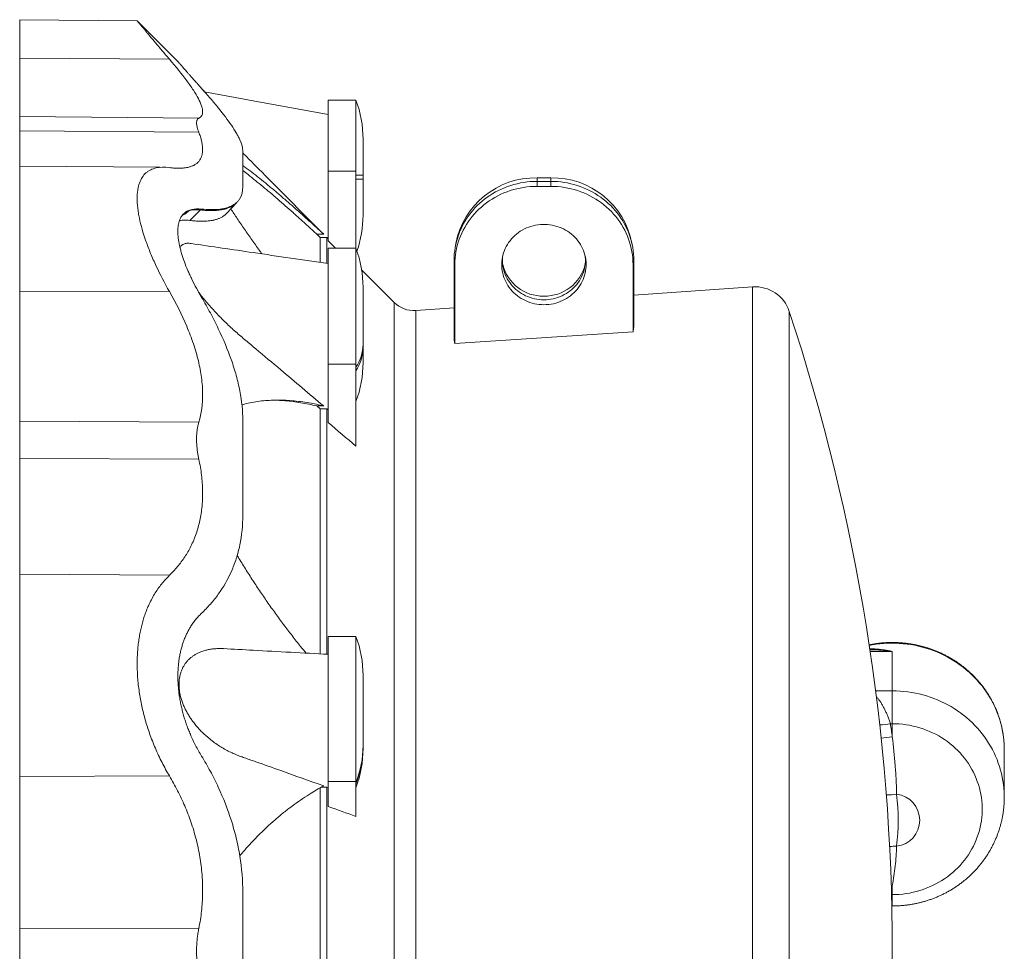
# Model space of a CAD drawing. Header units: millimetres. Extents: x 7 to 413, y 5 to 292.
# Tile 8 of 10: x 133 to 177, y 203 to 245. Entities that reach past the tile are written whole.
import ezdxf

# ---------------------------------------------------------------- set-up
doc = ezdxf.new("R2010")
doc.units = ezdxf.units.MM

msp = doc.modelspace()

# ---------------------------------------------------------------- linework, layer by layer
at = {"color": 7, "linetype": 'Continuous', "lineweight": 15}
for p, q in [((138.207, 244.73), (132.896, 244.777)), ((140.047, 242.889), (138.207, 244.729)), ((132.896, 243.035), (139.666, 242.99)), ((140.047, 242.889), (140.047, 242.889)), ((141.119, 241.67), (141.257, 241.514)), ((148.097, 241.145), (146.847, 241.145)), ((146.847, 241.145), (146.847, 237.933)), ((148.097, 241.145), (148.097, 237.933)), ((132.896, 240.396), (140.995, 240.325)), ((132.896, 239.748), (140.995, 239.687)), ((148.418, 239.38), (148.418, 237.755)), ((139.249, 238.104), (132.896, 238.159)), ((146.847, 237.933), (146.847, 234.781)), ((146.847, 237.933), (148.097, 237.933)), ((148.097, 237.933), (148.097, 234.442)), ((148.097, 237.755), (148.418, 237.755)), ((148.418, 237.568), (148.418, 237.755)), ((148.097, 237.568), (148.418, 237.568)), ((148.418, 235.943), (148.418, 237.568)), ((156.284, 237.629), (156.284, 237.467)), ((156.284, 237.629), (156.909, 237.629)), ((156.284, 237.242), (156.284, 237.467)), ((156.284, 237.467), (156.909, 237.467)), ((156.909, 237.629), (156.909, 237.467)), ((156.909, 237.242), (156.909, 237.467)), ((156.284, 237.242), (156.909, 237.242)), ((142.249, 236.02), (142.711, 236.517)), ((140.586, 235.702), (141.077, 236.176)), ((141.075, 236.175), (141.077, 236.176)), ((141.119, 236.217), (141.077, 236.176)), ((146.477, 234.926), (146.327, 235.077)), ((146.639, 235.075), (146.327, 235.077)), ((146.477, 234.926), (146.477, 233.806)), ((146.787, 234.926), (146.477, 234.926)), ((146.787, 234.926), (146.787, 233.762)), ((146.847, 234.866), (146.787, 234.926)), ((147.181, 234.442), (146.847, 234.781)), ((152.616, 234.664), (152.583, 234.475)), ((160.61, 234.475), (160.578, 234.664)), ((148.097, 234.442), (146.847, 234.442)), ((146.847, 234.442), (146.847, 229.207)), ((148.097, 234.442), (148.097, 229.207)), ((152.567, 233.707), (152.534, 233.9)), ((152.534, 230.329), (152.534, 233.9)), ((152.567, 230.132), (152.567, 233.707)), ((160.626, 233.707), (160.659, 233.9)), ((160.626, 233.707), (160.626, 230.668)), ((160.659, 233.9), (160.659, 230.869)), ((149.829, 231.995), (148.356, 233.468)), ((132.896, 232.499), (139.666, 232.485)), ((148.418, 232.678), (148.418, 230.098)), ((166.033, 232.697), (160.659, 232.321)), ((166.033, 199.258), (166.033, 232.697)), ((149.829, 231.995), (149.829, 173.329)), ((152.534, 231.753), (150.8, 231.632)), ((150.8, 231.632), (150.8, 173.692)), ((167.69, 231.586), (167.69, 199.384)), ((160.626, 230.668), (152.567, 230.132)), ((148.418, 229.946), (148.418, 230.098)), ((148.418, 229.276), (148.418, 229.946)), ((146.847, 229.207), (148.097, 229.207)), ((146.847, 229.207), (146.847, 226.56)), ((148.097, 229.207), (148.097, 225.497)), ((146.477, 227.191), (146.327, 227.317)), ((146.639, 227.317), (146.327, 227.317)), ((146.787, 227.192), (146.477, 227.191)), ((146.477, 227.191), (146.477, 216.108)), ((146.787, 227.192), (146.787, 216.092)), ((146.847, 227.141), (146.787, 227.192)), ((132.896, 226.63), (140.995, 226.577)), ((132.896, 224.934), (140.995, 224.906)), ((132.896, 219.709), (139.666, 219.659)), ((148.097, 216.896), (146.847, 216.896)), ((146.847, 216.896), (146.847, 210.342)), ((148.097, 216.896), (148.097, 210.342)), ((172.347, 216.218), (171.344, 216.218)), ((172.347, 216.218), (172.347, 214.438)), ((148.418, 215.131), (148.418, 211.961)), ((171.591, 214.438), (172.347, 214.438)), ((172.347, 214.438), (172.347, 212.951)), ((172.347, 212.951), (172.257, 212.951)), ((172.347, 212.951), (172.347, 212.361)), ((148.418, 211.903), (148.418, 211.961)), ((148.418, 211.823), (148.418, 211.903)), ((177.409, 209.623), (177.409, 211.777)), ((132.896, 210.566), (139.666, 210.588)), ((146.847, 210.342), (148.097, 210.342)), ((146.847, 210.342), (146.847, 209.211)), ((148.097, 210.342), (148.097, 208.757)), ((146.477, 210.049), (146.477, 195.274)), ((146.787, 210.088), (146.543, 210.087)), ((146.847, 210.067), (146.787, 210.088)), ((146.787, 210.088), (146.787, 195.235)), ((172.299, 205.632), (172.347, 205.628)), ((172.311, 205.224), (172.347, 205.224)), ((172.347, 205.628), (172.347, 205.224)), ((172.347, 204.71), (172.347, 205.224)), ((172.324, 204.71), (172.347, 204.71)), ((132.896, 203.71), (140.995, 203.694))]:
    msp.add_line(p, q, dxfattribs=at)
at = {"color": 7, "linetype": 'Continuous', "lineweight": 15, "flags": 128}
for points in [[(146.847, 240.497), (143.449, 241.115), (141.257, 241.514)], [(152.534, 233.9), (152.537, 234.044), (152.546, 234.187), (152.562, 234.33), (152.583, 234.472), (152.61, 234.614), (152.643, 234.754), (152.682, 234.892), (152.727, 235.03), (152.778, 235.165), (152.834, 235.298), (152.896, 235.429), (152.964, 235.558), (153.037, 235.683), (153.115, 235.806), (153.198, 235.926), (153.286, 236.043), (153.379, 236.156), (153.477, 236.265), (153.58, 236.371), (153.686, 236.472), (153.797, 236.57), (153.913, 236.663), (154.031, 236.751), (154.154, 236.835), (154.28, 236.915), (154.409, 236.989), (154.541, 237.058), (154.677, 237.122), (154.814, 237.181), (154.954, 237.235), (155.097, 237.283), (155.241, 237.326), (155.387, 237.363), (155.534, 237.395), (155.683, 237.421), (155.832, 237.441), (155.982, 237.455), (156.133, 237.464), (156.284, 237.467)], [(156.909, 237.467), (157.06, 237.464), (157.211, 237.455), (157.361, 237.441), (157.511, 237.421), (157.659, 237.395), (157.807, 237.363), (157.953, 237.326), (158.097, 237.283), (158.239, 237.235), (158.379, 237.181), (158.517, 237.122), (158.652, 237.058), (158.784, 236.989), (158.913, 236.915), (159.039, 236.835), (159.162, 236.751), (159.281, 236.663), (159.396, 236.57), (159.507, 236.472), (159.614, 236.371), (159.716, 236.265), (159.814, 236.156), (159.907, 236.043), (159.995, 235.926), (160.079, 235.806), (160.157, 235.683), (160.23, 235.558), (160.297, 235.429), (160.359, 235.298), (160.416, 235.165), (160.466, 235.03), (160.511, 234.892), (160.55, 234.754), (160.583, 234.614), (160.611, 234.472), (160.632, 234.33), (160.647, 234.187), (160.656, 234.044), (160.659, 233.9)], [(152.567, 233.707), (152.57, 233.853), (152.58, 233.999), (152.595, 234.144), (152.618, 234.289), (152.646, 234.433), (152.681, 234.575), (152.721, 234.716), (152.768, 234.855), (152.821, 234.992), (152.88, 235.127), (152.945, 235.26), (153.015, 235.39), (153.091, 235.517), (153.172, 235.641), (153.259, 235.761), (153.351, 235.879), (153.448, 235.992), (153.549, 236.102), (153.656, 236.207), (153.767, 236.308), (153.882, 236.405), (154.001, 236.497), (154.124, 236.584), (154.251, 236.667), (154.381, 236.744), (154.515, 236.816), (154.652, 236.883), (154.791, 236.945), (154.933, 237.001), (155.077, 237.051), (155.224, 237.095), (155.372, 237.134), (155.521, 237.167), (155.672, 237.194), (155.824, 237.215), (155.977, 237.23), (156.131, 237.239), (156.284, 237.242)], [(156.909, 237.242), (157.063, 237.239), (157.216, 237.23), (157.369, 237.215), (157.521, 237.194), (157.672, 237.167), (157.822, 237.134), (157.97, 237.095), (158.116, 237.051), (158.26, 237.001), (158.402, 236.945), (158.542, 236.883), (158.678, 236.816), (158.812, 236.744), (158.942, 236.667), (159.069, 236.584), (159.192, 236.497), (159.312, 236.405), (159.427, 236.308), (159.538, 236.207), (159.644, 236.102), (159.746, 235.992), (159.843, 235.879), (159.934, 235.761), (160.021, 235.641), (160.103, 235.517), (160.178, 235.39), (160.249, 235.26), (160.313, 235.127), (160.372, 234.992), (160.425, 234.855), (160.472, 234.716), (160.513, 234.575), (160.547, 234.433), (160.576, 234.289), (160.598, 234.144), (160.614, 233.999), (160.623, 233.853), (160.626, 233.707)], [(142.687, 236.496), (142.709, 236.517), (142.729, 236.537)], [(156.597, 231.893), (156.489, 231.896), (156.381, 231.904), (156.274, 231.919), (156.168, 231.939), (156.064, 231.965), (155.961, 231.996), (155.86, 232.033), (155.762, 232.076), (155.666, 232.123), (155.574, 232.176), (155.484, 232.233), (155.398, 232.295), (155.316, 232.362), (155.238, 232.433), (155.165, 232.508), (155.096, 232.587), (155.031, 232.67), (154.972, 232.756), (154.918, 232.845), (154.87, 232.936), (154.827, 233.031), (154.789, 233.127), (154.757, 233.225), (154.732, 233.325), (154.712, 233.426), (154.698, 233.528), (154.691, 233.63), (154.689, 233.733), (154.694, 233.835), (154.704, 233.938), (154.721, 234.039), (154.744, 234.139), (154.773, 234.238), (154.807, 234.336), (154.847, 234.431), (154.893, 234.524), (154.945, 234.614), (155.001, 234.702), (155.063, 234.786), (155.129, 234.867), (155.201, 234.944), (155.277, 235.017), (155.357, 235.086), (155.441, 235.15), (155.528, 235.21), (155.62, 235.265), (155.714, 235.315), (155.811, 235.36), (155.91, 235.4), (156.012, 235.434), (156.116, 235.463), (156.221, 235.486), (156.328, 235.503), (156.435, 235.515), (156.543, 235.521), (156.651, 235.521), (156.758, 235.515), (156.866, 235.503), (156.972, 235.486), (157.077, 235.463), (157.181, 235.434), (157.283, 235.4), (157.382, 235.36), (157.48, 235.315), (157.574, 235.265), (157.665, 235.21), (157.753, 235.15), (157.837, 235.086), (157.917, 235.017), (157.993, 234.944), (158.064, 234.867), (158.131, 234.786), (158.192, 234.702), (158.249, 234.614), (158.3, 234.524), (158.346, 234.431), (158.386, 234.336), (158.421, 234.238), (158.45, 234.139), (158.472, 234.039), (158.489, 233.938), (158.5, 233.835), (158.504, 233.733), (158.503, 233.63), (158.495, 233.528), (158.481, 233.426), (158.462, 233.325), (158.436, 233.225), (158.404, 233.127), (158.367, 233.031), (158.324, 232.936), (158.275, 232.845), (158.221, 232.756), (158.162, 232.67), (158.098, 232.587), (158.029, 232.508), (157.955, 232.433), (157.877, 232.362), (157.795, 232.295), (157.709, 232.233), (157.62, 232.176), (157.527, 232.123), (157.431, 232.076), (157.333, 232.033), (157.232, 231.996), (157.129, 231.965), (157.025, 231.939), (156.919, 231.919), (156.812, 231.904), (156.705, 231.896), (156.597, 231.893)], [(158.461, 234.094), (158.465, 234.053), (158.471, 233.951), (158.471, 233.849), (158.465, 233.748), (158.453, 233.646), (158.434, 233.546), (158.41, 233.447), (158.38, 233.349), (158.344, 233.253), (158.302, 233.159), (158.255, 233.068), (158.202, 232.979), (158.144, 232.894), (158.082, 232.811), (158.014, 232.732), (157.941, 232.657), (157.865, 232.586), (157.784, 232.52), (157.699, 232.458), (157.61, 232.4), (157.519, 232.347), (157.424, 232.3), (157.327, 232.258), (157.227, 232.221), (157.125, 232.189), (157.021, 232.163), (156.916, 232.143), (156.81, 232.129), (156.704, 232.12), (156.597, 232.117), (156.49, 232.12), (156.383, 232.129), (156.277, 232.143), (156.172, 232.163), (156.068, 232.189), (155.967, 232.221), (155.867, 232.258), (155.769, 232.3), (155.675, 232.347), (155.583, 232.4), (155.495, 232.458), (155.41, 232.52), (155.329, 232.586), (155.252, 232.657), (155.18, 232.732), (155.112, 232.811), (155.049, 232.894), (154.991, 232.979), (154.938, 233.068), (154.891, 233.159), (154.849, 233.253), (154.813, 233.349), (154.783, 233.447), (154.759, 233.546), (154.741, 233.646), (154.729, 233.748), (154.722, 233.849), (154.722, 233.951), (154.729, 234.053), (154.733, 234.094)], [(177.407, 211.912), (177.402, 212.027), (177.39, 212.194), (177.372, 212.36), (177.348, 212.525), (177.317, 212.69), (177.281, 212.853), (177.239, 213.015), (177.191, 213.176), (177.137, 213.334), (177.077, 213.491), (177.012, 213.646), (176.941, 213.799), (176.865, 213.949), (176.783, 214.097), (176.695, 214.242), (176.603, 214.384), (176.505, 214.522), (176.403, 214.658), (176.295, 214.79), (176.183, 214.918), (176.066, 215.043), (175.945, 215.164), (175.819, 215.28), (175.69, 215.393), (175.556, 215.501), (175.418, 215.604), (175.277, 215.703), (175.132, 215.797), (174.984, 215.887), (174.832, 215.971), (174.678, 216.051), (174.521, 216.125), (174.361, 216.194), (174.199, 216.258), (174.034, 216.316), (173.868, 216.369), (173.7, 216.417), (173.53, 216.458), (173.358, 216.495), (173.186, 216.525), (173.012, 216.55), (172.838, 216.569), (172.663, 216.582), (172.487, 216.59), (172.312, 216.592), (172.136, 216.587), (171.961, 216.578), (171.786, 216.562), (171.612, 216.541), (171.439, 216.514), (171.303, 216.488)], [(172.347, 214.438), (172.521, 214.435), (172.696, 214.426), (172.87, 214.412), (173.044, 214.392), (173.216, 214.366), (173.388, 214.335), (173.558, 214.298), (173.727, 214.255), (173.894, 214.207), (174.06, 214.154), (174.223, 214.095), (174.384, 214.03), (174.543, 213.961), (174.699, 213.886), (174.853, 213.806), (175.003, 213.722), (175.15, 213.632), (175.294, 213.538), (175.434, 213.438), (175.571, 213.335), (175.704, 213.227), (175.833, 213.114), (175.957, 212.998), (176.078, 212.877), (176.193, 212.753), (176.305, 212.625), (176.411, 212.493), (176.513, 212.358), (176.61, 212.22), (176.702, 212.078), (176.788, 211.934), (176.869, 211.787), (176.945, 211.637), (177.015, 211.485), (177.08, 211.33), (177.139, 211.174), (177.193, 211.016), (177.24, 210.856), (177.282, 210.694), (177.318, 210.532), (177.348, 210.368), (177.372, 210.203), (177.39, 210.038), (177.402, 209.872), (177.408, 209.706), (177.409, 209.623)], [(172.347, 205.224), (172.504, 205.227), (172.662, 205.236), (172.818, 205.25), (172.974, 205.27), (173.13, 205.296), (173.284, 205.328), (173.436, 205.366), (173.587, 205.409), (173.736, 205.457), (173.883, 205.511), (174.028, 205.57), (174.17, 205.635), (174.309, 205.705), (174.446, 205.78), (174.579, 205.86), (174.709, 205.944), (174.835, 206.034), (174.958, 206.128), (175.077, 206.226), (175.191, 206.329), (175.302, 206.436), (175.408, 206.547), (175.509, 206.662), (175.605, 206.78), (175.697, 206.902), (175.784, 207.028), (175.865, 207.156), (175.941, 207.287), (176.012, 207.421), (176.077, 207.557), (176.137, 207.696), (176.19, 207.837), (176.239, 207.98), (176.281, 208.124), (176.317, 208.27), (176.347, 208.417), (176.372, 208.565), (176.39, 208.714), (176.402, 208.863), (176.408, 209.013), (176.408, 209.163), (176.402, 209.312), (176.39, 209.462), (176.372, 209.611), (176.347, 209.759), (176.317, 209.906), (176.281, 210.051), (176.239, 210.196), (176.19, 210.339), (176.137, 210.479), (176.077, 210.618), (176.012, 210.754), (175.941, 210.888), (175.865, 211.02), (175.784, 211.148), (175.697, 211.273), (175.605, 211.395), (175.509, 211.513), (175.408, 211.628), (175.302, 211.739), (175.191, 211.846), (175.077, 211.949), (174.958, 212.047), (174.835, 212.142), (174.709, 212.231), (174.579, 212.316), (174.446, 212.396), (174.309, 212.471), (174.17, 212.54), (174.028, 212.605), (173.883, 212.664), (173.736, 212.718), (173.587, 212.767), (173.436, 212.81), (173.284, 212.847), (173.13, 212.879), (172.974, 212.905), (172.818, 212.925), (172.662, 212.94), (172.504, 212.948), (172.347, 212.951)], [(177.409, 211.777), (177.408, 211.86), (177.407, 211.912)]]:
    msp.add_lwpolyline(points, dxfattribs=at)
at = {"color": 7, "linetype": 'Continuous', "lineweight": 15}
for centre, radius, start, end in [((143.418, 239.38), 5, 0, 20.663), ((156.214, 233.963), 3.666, 88.9107, 168.9823), ((156.983, 233.968), 3.661, 10.9458, 91.1612), ((143.418, 235.943), 5, 340.9447, 0), ((143.418, 232.678), 5, 0, 20.663), ((156.564, 234.167), 1.888, 194.1021, 270.997), ((156.63, 234.167), 1.888, 269.0029, 345.8979), ((166.147, 231.076), 1.625, 18.2937, 94), ((150.713, 232.878), 1.25, 225, 274), ((80.199, 202.662), 92.148, 0, 18.29367), ((146.502, 230.124), 1.916, 326.3106, 359.2272), ((146.502, 229.972), 1.916, 326.3106, 359.2272), ((143.418, 229.276), 5, 339.337, 0), ((143.418, 215.131), 5, 0, 20.663), ((170.887, 222.195), 9.345, 275.4674, 278.4356), ((84.113, 199.329), 89.191, 8.40126, 8.78501), ((171.039, 221.588), 9.319, 274.9395, 278.0696), ((143.868, 211.963), 4.55, 338.3276, 359.9706), ((143.868, 211.905), 4.55, 338.3276, 359.9706), ((143.418, 211.823), 5, 339.337, 0), ((171.618, 219.304), 9.587, 272.7337, 275.5047), ((163.481, 208.586), 9.133, 352.6093, 7.3907), ((172.406, 208.586), 1.182, 276.4049, 83.5951), ((172.485, 204.816), 2.596, 88.832, 95.7493), ((130.098, 214.749), 43.223, 347.5574, 347.8172), ((80.199, 202.662), 92.148, 358.09722, 0)]:
    msp.add_arc(centre, radius, start, end, dxfattribs=at)
for centre, major_axis, start_param, end_param in [((160.665, 202.695), (0.482, 29.66), 0.318635, 0.33971), ((152.54, 202.629), (-0.472, 29.091), 5.950395, 5.97188)]:
    msp.add_ellipse(centre, major_axis=major_axis, ratio=0.04983, start_param=start_param, end_param=end_param, dxfattribs=at)
for points, knots in [([(132.896, 243.035), (132.896, 243.107), (132.896, 243.251), (132.896, 243.453), (132.896, 243.645), (132.896, 243.826), (132.896, 243.993), (132.896, 244.146), (132.896, 244.283), (132.896, 244.405), (132.896, 244.512), (132.896, 244.602), (132.896, 244.675), (132.896, 244.729), (132.896, 244.763), (132.896, 244.778), (132.896, 244.775), (132.896, 244.775)], [0, 0, 0, 0, 0.0652433, 0.1314996, 0.1987196, 0.2668498, 0.3358311, 0.4043467, 0.4735545, 0.5433842, 0.6137605, 0.6860548, 0.7587493, 0.8317539, 0.904976, 0.9783215, 1, 1, 1, 1]), ([(138.207, 244.729), (138.208, 244.729), (138.209, 244.728), (138.226, 244.707), (138.257, 244.669), (138.3, 244.618), (138.353, 244.553), (138.415, 244.478), (138.487, 244.39), (138.571, 244.29), (138.665, 244.177), (138.772, 244.049), (138.892, 243.905), (139.026, 243.745), (139.171, 243.573), (139.326, 243.389), (139.491, 243.195), (139.608, 243.058), (139.666, 242.99)], [0, 0, 0, 0, 0.050547, 0.114726, 0.178965, 0.243147, 0.301718, 0.360332, 0.418907, 0.47895, 0.539034, 0.599081, 0.665128, 0.731221, 0.797275, 0.864834, 0.932434, 1, 1, 1, 1]), ([(132.896, 243.035), (132.896, 242.933), (132.896, 242.73), (132.896, 242.443), (132.896, 242.172), (132.896, 241.916), (132.896, 241.678), (132.896, 241.458), (132.896, 241.257), (132.896, 241.072), (132.896, 240.905), (132.896, 240.758), (132.896, 240.632), (132.896, 240.53), (132.896, 240.449), (132.896, 240.413), (132.896, 240.396)], [0, 0, 0, 0, 0.069154, 0.138685, 0.208538, 0.278649, 0.34896, 0.419406, 0.489925, 0.560454, 0.63428, 0.707974, 0.781463, 0.854676, 0.927544, 1, 1, 1, 1]), ([(140.995, 240.325), (141.113, 240.38), (141.172, 240.481), (141.167, 240.667), (141.162, 240.707), (141.145, 240.794), (141.132, 240.84), (141.083, 240.987), (141.035, 241.094), (140.912, 241.328), (140.836, 241.455), (140.704, 241.657), (140.656, 241.727), (140.556, 241.871), (140.503, 241.944), (140.224, 242.319), (139.961, 242.644), (139.666, 242.99)], [0, 0, 0, 0, 0.25, 0.25, 0.3125, 0.3125, 0.375, 0.375, 0.5, 0.5, 0.625, 0.625, 0.6875, 0.6875, 0.75, 0.75, 1, 1, 1, 1]), ([(140.047, 242.889), (140.048, 242.888), (140.05, 242.887), (140.063, 242.872), (140.083, 242.848), (140.112, 242.815), (140.149, 242.772), (140.194, 242.72), (140.247, 242.66), (140.305, 242.593), (140.371, 242.518), (140.444, 242.434), (140.524, 242.343), (140.617, 242.237), (140.724, 242.116), (140.847, 241.976), (140.979, 241.828), (141.072, 241.723), (141.119, 241.67)], [0, 0, 0, 0, 0.056582, 0.114657, 0.172691, 0.232374, 0.292106, 0.351794, 0.409775, 0.467796, 0.525782, 0.585069, 0.644393, 0.703686, 0.777343, 0.851003, 0.9255, 1, 1, 1, 1]), ([(141.119, 241.67), (141.256, 241.516), (141.389, 241.365), (141.642, 241.07), (141.762, 240.925), (142.104, 240.505), (142.302, 240.244), (142.548, 239.884), (142.622, 239.769), (142.718, 239.605), (142.748, 239.552), (142.802, 239.448), (142.827, 239.398), (142.938, 239.155), (142.983, 238.99), (142.983, 238.855)], [0, 0, 0, 0, 0.125, 0.125, 0.25, 0.25, 0.5, 0.5, 0.625, 0.625, 0.6875, 0.6875, 0.75, 0.75, 1, 1, 1, 1]), ([(132.896, 239.748), (132.896, 239.796), (132.896, 239.894), (132.896, 240.02), (132.896, 240.13), (132.896, 240.225), (132.896, 240.302), (132.896, 240.361), (132.896, 240.384), (132.896, 240.396)], [0, 0, 0, 0, 0.13929, 0.279272, 0.419682, 0.560247, 0.707373, 0.85406, 1, 1, 1, 1]), ([(140.995, 240.325), (140.983, 240.319), (140.959, 240.305), (140.932, 240.275), (140.911, 240.237), (140.898, 240.189), (140.892, 240.133), (140.894, 240.066), (140.905, 239.988), (140.925, 239.898), (140.955, 239.798), (140.982, 239.724), (140.995, 239.687)], [0, 0, 0, 0, 0.094059, 0.188186, 0.282241, 0.379027, 0.475895, 0.57268, 0.678658, 0.784638, 0.892317, 1, 1, 1, 1]), ([(132.896, 238.164), (132.896, 238.17), (132.896, 238.188), (132.896, 238.24), (132.896, 238.32), (132.896, 238.421), (132.896, 238.545), (132.896, 238.691), (132.896, 238.862), (132.896, 239.053), (132.896, 239.265), (132.896, 239.494), (132.896, 239.663), (132.896, 239.748)], [0, 0, 0, 0, 0.044637, 0.137757, 0.231057, 0.324453, 0.417861, 0.515637, 0.613238, 0.710567, 0.807532, 0.904039, 1, 1, 1, 1]), ([(140.995, 239.687), (141.02, 239.62), (141.068, 239.486), (141.12, 239.3), (141.152, 239.137), (141.167, 238.997), (141.17, 238.878), (141.162, 238.766), (141.141, 238.652), (141.104, 238.539), (141.045, 238.432), (140.969, 238.337), (140.876, 238.256), (140.765, 238.189), (140.641, 238.138), (140.505, 238.1), (140.361, 238.075), (140.204, 238.062), (140.035, 238.06), (139.856, 238.069), (139.73, 238.083), (139.666, 238.091)], [0, 0, 0, 0, 0.055385, 0.110811, 0.166192, 0.208976, 0.251803, 0.294629, 0.337414, 0.392799, 0.448229, 0.503619, 0.560507, 0.617436, 0.674331, 0.728172, 0.782042, 0.835888, 0.890583, 0.945301, 1, 1, 1, 1]), ([(146.639, 235.075), (145.994, 235.725), (144.971, 236.754), (143.873, 237.859), (143.345, 238.39), (143.149, 238.587), (143.028, 238.708), (142.983, 238.753)], [0, 0, 0, 0, 0.529643, 0.839225, 0.901185, 0.963177, 1, 1, 1, 1]), ([(132.896, 232.499), (132.896, 232.609), (132.896, 232.83), (132.896, 233.158), (132.896, 233.486), (132.896, 233.812), (132.896, 234.133), (132.896, 234.448), (132.896, 234.755), (132.896, 235.056), (132.896, 235.35), (132.896, 235.637), (132.896, 235.915), (132.896, 236.18), (132.896, 236.432), (132.896, 236.669), (132.896, 236.891), (132.896, 237.096), (132.896, 237.284), (132.896, 237.455), (132.896, 237.607), (132.896, 237.741), (132.896, 237.857), (132.896, 237.954), (132.896, 238.035), (132.896, 238.098), (132.896, 238.141), (132.896, 238.153), (132.896, 238.158)], [0, 0, 0, 0, 0.035433, 0.071416, 0.107923, 0.144924, 0.182387, 0.219598, 0.257184, 0.295108, 0.333329, 0.372591, 0.412071, 0.451719, 0.491485, 0.531319, 0.571168, 0.61098, 0.650704, 0.690289, 0.729686, 0.768846, 0.807722, 0.84627, 0.884448, 0.925969, 0.966945, 1, 1, 1, 1]), ([(142.983, 238.187), (143.008, 238.169), (143.143, 238.071), (143.395, 237.879), (143.738, 237.61), (144.092, 237.324), (144.456, 237.021), (144.829, 236.703), (145.209, 236.372), (145.595, 236.03), (145.962, 235.698), (146.31, 235.38), (146.529, 235.177), (146.639, 235.075)], [0, 0, 0, 0, 0.022632, 0.122239, 0.221824, 0.321324, 0.423518, 0.525784, 0.62808, 0.730356, 0.832558, 0.916256, 1, 1, 1, 1]), ([(139.666, 238.091), (139.446, 238.119), (139.246, 238.116), (138.979, 238.058), (138.896, 238.03), (138.779, 237.973), (138.742, 237.952), (138.67, 237.904), (138.636, 237.878), (138.476, 237.735), (138.377, 237.583), (138.293, 237.344), (138.278, 237.293), (138.252, 237.187), (138.241, 237.131), (138.215, 236.957), (138.207, 236.832), (138.206, 236.567), (138.215, 236.426), (138.24, 236.204), (138.25, 236.127), (138.276, 235.971), (138.29, 235.891), (138.375, 235.48), (138.475, 235.133), (138.635, 234.679), (138.669, 234.587), (138.74, 234.4), (138.777, 234.306), (138.894, 234.023), (138.978, 233.833), (139.246, 233.26), (139.446, 232.874), (139.666, 232.485)], [0, 0, 0, 0, 0.125, 0.125, 0.1875, 0.1875, 0.21875, 0.21875, 0.25, 0.25, 0.375, 0.375, 0.40625, 0.40625, 0.4375, 0.4375, 0.5, 0.5, 0.5625, 0.5625, 0.59375, 0.59375, 0.625, 0.625, 0.75, 0.75, 0.78125, 0.78125, 0.8125, 0.8125, 0.875, 0.875, 1, 1, 1, 1]), ([(146.327, 235.077), (146.206, 235.189), (145.964, 235.414), (145.606, 235.741), (145.252, 236.06), (144.903, 236.369), (144.559, 236.669), (144.22, 236.959), (143.885, 237.239), (143.551, 237.511), (143.25, 237.751), (143.061, 237.895), (142.983, 237.955)], [0, 0, 0, 0, 0.102051, 0.204138, 0.306223, 0.408272, 0.510349, 0.612468, 0.714584, 0.816658, 0.924188, 1, 1, 1, 1]), ([(141.119, 236.217), (141.256, 236.202), (141.389, 236.193), (141.642, 236.187), (141.762, 236.191), (142.104, 236.224), (142.302, 236.274), (142.548, 236.394), (142.622, 236.441), (142.718, 236.525), (142.748, 236.555), (142.802, 236.619), (142.827, 236.654), (142.938, 236.836), (142.983, 237.013), (142.983, 237.223)], [0, 0, 0, 0, 0.125, 0.125, 0.25, 0.25, 0.5, 0.5, 0.625, 0.625, 0.6875, 0.6875, 0.75, 0.75, 1, 1, 1, 1]), ([(141.077, 236.176), (141.145, 236.169), (141.281, 236.156), (141.476, 236.147), (141.662, 236.148), (141.839, 236.158), (142.004, 236.18), (142.156, 236.212), (142.296, 236.254), (142.424, 236.307), (142.541, 236.372), (142.644, 236.45), (142.71, 236.51), (142.737, 236.548), (142.74, 236.551)], [0, 0, 0, 0, 0.091098, 0.182105, 0.27313, 0.364228, 0.455111, 0.543968, 0.632547, 0.720981, 0.809411, 0.899809, 0.990565, 1, 1, 1, 1]), ([(142.688, 236.496), (142.687, 236.495), (142.661, 236.466), (142.598, 236.417), (142.5, 236.35), (142.389, 236.293), (142.268, 236.246), (142.133, 236.207), (141.984, 236.178), (141.822, 236.158), (141.65, 236.148), (141.468, 236.148), (141.277, 236.156), (141.143, 236.17), (141.077, 236.176)], [0, 0, 0, 0, 0.0025764, 0.0897929, 0.1763345, 0.2628783, 0.3499303, 0.4369832, 0.5302938, 0.6236385, 0.7169552, 0.8112924, 0.9056563, 1, 1, 1, 1]), ([(140.047, 235.207), (140.047, 235.303), (140.054, 235.391), (140.079, 235.555), (140.098, 235.631), (140.135, 235.734), (140.149, 235.767), (140.18, 235.83), (140.197, 235.859), (140.251, 235.943), (140.293, 235.991), (140.387, 236.073), (140.439, 236.108), (140.525, 236.149), (140.554, 236.162), (140.616, 236.183), (140.648, 236.192), (140.812, 236.23), (140.959, 236.234), (141.119, 236.217)], [0, 0, 0, 0, 0.125, 0.125, 0.25, 0.25, 0.3125, 0.3125, 0.375, 0.375, 0.5, 0.5, 0.625, 0.625, 0.6875, 0.6875, 0.75, 0.75, 1, 1, 1, 1]), ([(140.242, 235.925), (140.252, 235.932), (140.296, 235.965), (140.348, 235.986), (140.389, 236.002)], [0, 0, 0, 0, 0.2278948, 1, 1, 1, 1]), ([(140.389, 236.002), (140.411, 236.022), (140.434, 236.043), (140.468, 236.075), (140.48, 236.085), (140.503, 236.107), (140.516, 236.117), (140.528, 236.128)], [0, 0, 0, 0, 0.5, 0.5, 0.75, 0.75, 1, 1, 1, 1]), ([(141.077, 236.176), (140.973, 236.188), (140.875, 236.19), (140.738, 236.178), (140.694, 236.172), (140.609, 236.154), (140.568, 236.142), (140.528, 236.128)], [0, 0, 0, 0, 0.5, 0.5, 0.75, 0.75, 1, 1, 1, 1]), ([(140.586, 235.702), (140.668, 235.694), (140.831, 235.678), (141.038, 235.668), (141.213, 235.667), (141.356, 235.673), (141.502, 235.687), (141.647, 235.711), (141.79, 235.747), (141.921, 235.794), (142.042, 235.852), (142.148, 235.925), (142.217, 235.982), (142.246, 236.017), (142.249, 236.02)], [0, 0, 0, 0, 0.11189, 0.223772, 0.298752, 0.373746, 0.44872, 0.538109, 0.627571, 0.717024, 0.8064, 0.898523, 0.990745, 1, 1, 1, 1]), ([(142.438, 236.224), (142.535, 236.081), (142.738, 235.78), (143.057, 235.314), (143.394, 234.828), (143.657, 234.453), (143.809, 234.239), (143.844, 234.19)], [0, 0, 0, 0, 0.2148972, 0.4528541, 0.6908927, 0.9288779, 1, 1, 1, 1]), ([(140.119, 235.686), (140.137, 235.691), (140.194, 235.706), (140.301, 235.716), (140.438, 235.718), (140.537, 235.707), (140.586, 235.702)], [0, 0, 0, 0, 0.131894, 0.418748, 0.709367, 1, 1, 1, 1]), ([(140.047, 235.207), (140.047, 235.111), (140.054, 235.01), (140.079, 234.799), (140.098, 234.689), (140.135, 234.516), (140.149, 234.457), (140.18, 234.337), (140.197, 234.276), (140.251, 234.091), (140.293, 233.965), (140.387, 233.708), (140.439, 233.577), (140.525, 233.378), (140.554, 233.312), (140.616, 233.177), (140.648, 233.109), (140.812, 232.77), (140.959, 232.497), (141.119, 232.224)], [0, 0, 0, 0, 0.125, 0.125, 0.25, 0.25, 0.3125, 0.3125, 0.375, 0.375, 0.5, 0.5, 0.625, 0.625, 0.6875, 0.6875, 0.75, 0.75, 1, 1, 1, 1]), ([(140.144, 234.48), (140.147, 234.488), (140.16, 234.52), (140.195, 234.562), (140.248, 234.606), (140.31, 234.638), (140.379, 234.659), (140.461, 234.67), (140.549, 234.671), (140.615, 234.662), (140.646, 234.658)], [0, 0, 0, 0, 0.042954, 0.176613, 0.30887, 0.441598, 0.574467, 0.706918, 0.863888, 1, 1, 1, 1]), ([(146.847, 233.75), (145.714, 233.916), (143.647, 234.219), (141.58, 234.522), (140.646, 234.659)], [0, 0, 0, 0, 0.548014, 1, 1, 1, 1]), ([(132.896, 226.63), (132.896, 227.009), (132.896, 227.423), (132.896, 228.315), (132.896, 228.792), (132.896, 229.793), (132.896, 230.316), (132.896, 231.392), (132.896, 231.943), (132.896, 232.499)], [0, 0, 0, 0, 0.25, 0.25, 0.5, 0.5, 0.75, 0.75, 1, 1, 1, 1]), ([(140.995, 226.577), (141.113, 226.974), (141.172, 227.405), (141.167, 227.989), (141.162, 228.107), (141.145, 228.35), (141.132, 228.473), (141.083, 228.845), (141.035, 229.097), (140.912, 229.606), (140.836, 229.864), (140.704, 230.256), (140.656, 230.388), (140.556, 230.652), (140.503, 230.784), (140.224, 231.441), (139.961, 231.964), (139.666, 232.485)], [0, 0, 0, 0, 0.25, 0.25, 0.3125, 0.3125, 0.375, 0.375, 0.5, 0.5, 0.625, 0.625, 0.6875, 0.6875, 0.75, 0.75, 1, 1, 1, 1]), ([(146.639, 227.317), (145.994, 227.859), (144.971, 228.719), (143.873, 229.645), (143.345, 230.087), (143.118, 230.276), (142.892, 230.467), (142.666, 230.662), (142.439, 230.866), (142.212, 231.081), (141.985, 231.305), (141.761, 231.538), (141.541, 231.778), (141.347, 232.002), (141.18, 232.206), (141.066, 232.349), (141.003, 232.433), (140.987, 232.455)], [0, 0, 0, 0, 0.336841, 0.533728, 0.573133, 0.612559, 0.65197, 0.69135, 0.730717, 0.771119, 0.811618, 0.852126, 0.892579, 0.932945, 0.961398, 0.989894, 1, 1, 1, 1]), ([(141.119, 232.224), (141.256, 231.989), (141.389, 231.754), (141.642, 231.282), (141.762, 231.044), (142.104, 230.331), (142.302, 229.859), (142.548, 229.156), (142.622, 228.922), (142.718, 228.574), (142.748, 228.458), (142.802, 228.226), (142.827, 228.11), (142.938, 227.535), (142.983, 227.091), (142.983, 226.663)], [0, 0, 0, 0, 0.125, 0.125, 0.25, 0.25, 0.5, 0.5, 0.625, 0.625, 0.6875, 0.6875, 0.75, 0.75, 1, 1, 1, 1]), ([(142.943, 227.371), (142.982, 227.382), (143.129, 227.425), (143.394, 227.479), (143.738, 227.533), (144.092, 227.567), (144.456, 227.582), (144.829, 227.577), (145.209, 227.554), (145.595, 227.513), (145.962, 227.457), (146.31, 227.392), (146.529, 227.342), (146.639, 227.317)], [0, 0, 0, 0, 0.034376, 0.132786, 0.231175, 0.32948, 0.430445, 0.531483, 0.632549, 0.733597, 0.834571, 0.917262, 1, 1, 1, 1]), ([(146.327, 227.317), (146.206, 227.345), (145.964, 227.4), (145.606, 227.465), (145.252, 227.517), (144.903, 227.553), (144.618, 227.573), (144.45, 227.575), (144.395, 227.576)], [0, 0, 0, 0, 0.182289, 0.364641, 0.546991, 0.729274, 0.911609, 1, 1, 1, 1]), ([(132.896, 226.63), (132.896, 226.564), (132.896, 226.432), (132.896, 226.216), (132.896, 225.988), (132.896, 225.745), (132.896, 225.487), (132.896, 225.216), (132.896, 225.028), (132.896, 224.934)], [0, 0, 0, 0, 0.13929, 0.279273, 0.419681, 0.560247, 0.707373, 0.854059, 1, 1, 1, 1]), ([(140.995, 224.906), (140.983, 224.965), (140.959, 225.083), (140.932, 225.258), (140.911, 225.431), (140.898, 225.602), (140.892, 225.77), (140.894, 225.938), (140.905, 226.105), (140.925, 226.27), (140.955, 226.429), (140.982, 226.528), (140.995, 226.577)], [0, 0, 0, 0, 0.09406, 0.188187, 0.282241, 0.379028, 0.475895, 0.57268, 0.678659, 0.784638, 0.892318, 1, 1, 1, 1]), ([(132.896, 219.709), (132.896, 219.796), (132.896, 219.972), (132.896, 220.256), (132.896, 220.557), (132.896, 220.876), (132.896, 221.211), (132.896, 221.561), (132.896, 221.926), (132.896, 222.311), (132.896, 222.716), (132.896, 223.139), (132.896, 223.574), (132.896, 224.018), (132.896, 224.471), (132.896, 224.78), (132.896, 224.934)], [0, 0, 0, 0, 0.069154, 0.138686, 0.208537, 0.27865, 0.34896, 0.419406, 0.489925, 0.560454, 0.63428, 0.707974, 0.781463, 0.854676, 0.927544, 1, 1, 1, 1]), ([(140.995, 224.906), (141.02, 224.785), (141.068, 224.542), (141.12, 224.182), (141.152, 223.853), (141.167, 223.556), (141.17, 223.289), (141.162, 223.027), (141.141, 222.745), (141.104, 222.445), (141.045, 222.131), (140.969, 221.825), (140.876, 221.529), (140.765, 221.242), (140.641, 220.974), (140.505, 220.722), (140.361, 220.488), (140.204, 220.264), (140.035, 220.05), (139.856, 219.847), (139.73, 219.722), (139.666, 219.659)], [0, 0, 0, 0, 0.055385, 0.110811, 0.166192, 0.208976, 0.251803, 0.294629, 0.337414, 0.392799, 0.448229, 0.503619, 0.560507, 0.617436, 0.674331, 0.728172, 0.782042, 0.835888, 0.890583, 0.945301, 1, 1, 1, 1]), ([(141.119, 217.947), (141.256, 218.076), (141.389, 218.213), (141.642, 218.499), (141.762, 218.649), (142.104, 219.123), (142.302, 219.465), (142.548, 220.02), (142.622, 220.211), (142.718, 220.511), (142.748, 220.612), (142.802, 220.82), (142.827, 220.925), (142.938, 221.463), (142.983, 221.915), (142.983, 222.389)], [0, 0, 0, 0, 0.125, 0.125, 0.25, 0.25, 0.5, 0.5, 0.625, 0.625, 0.6875, 0.6875, 0.75, 0.75, 1, 1, 1, 1]), ([(142.729, 220.559), (142.838, 220.38), (143.057, 220.02), (143.394, 219.49), (143.738, 218.967), (144.092, 218.449), (144.456, 217.936), (144.829, 217.427), (145.209, 216.93), (145.548, 216.501), (145.762, 216.242), (145.845, 216.142)], [0, 0, 0, 0, 0.113956, 0.228157, 0.342333, 0.456413, 0.57358, 0.690831, 0.808116, 0.925379, 1, 1, 1, 1]), ([(132.896, 210.566), (132.896, 210.672), (132.896, 210.886), (132.896, 211.215), (132.896, 211.553), (132.896, 211.9), (132.896, 212.252), (132.896, 212.609), (132.896, 212.969), (132.896, 213.333), (132.896, 213.703), (132.896, 214.077), (132.896, 214.453), (132.896, 214.828), (132.896, 215.201), (132.896, 215.569), (132.896, 215.932), (132.896, 216.288), (132.896, 216.635), (132.896, 216.973), (132.896, 217.3), (132.896, 217.615), (132.896, 217.917), (132.896, 218.205), (132.896, 218.488), (132.896, 218.764), (132.896, 219.029), (132.896, 219.275), (132.896, 219.503), (132.896, 219.641), (132.896, 219.709)], [0, 0, 0, 0, 0.032622, 0.06575, 0.09936, 0.133425, 0.167916, 0.202174, 0.236778, 0.271693, 0.306881, 0.343028, 0.379376, 0.415878, 0.452489, 0.489162, 0.525849, 0.562502, 0.599075, 0.635519, 0.67179, 0.707843, 0.743634, 0.779124, 0.814273, 0.852499, 0.890224, 0.927406, 0.964009, 1, 1, 1, 1]), ([(139.666, 219.659), (139.604, 219.597), (139.481, 219.474), (139.307, 219.268), (139.142, 219.047), (138.988, 218.809), (138.846, 218.556), (138.727, 218.311), (138.629, 218.077), (138.548, 217.858), (138.476, 217.632), (138.41, 217.395), (138.353, 217.147), (138.304, 216.889), (138.265, 216.624), (138.234, 216.34), (138.213, 216.036), (138.205, 215.712), (138.21, 215.383), (138.227, 215.05), (138.258, 214.714), (138.3, 214.385), (138.353, 214.062), (138.417, 213.746), (138.49, 213.431), (138.573, 213.119), (138.666, 212.81), (138.772, 212.493), (138.893, 212.168), (139.029, 211.836), (139.175, 211.512), (139.33, 211.195), (139.493, 210.886), (139.609, 210.687), (139.666, 210.588)], [0, 0, 0, 0, 0.035786, 0.071679, 0.107614, 0.143533, 0.17939, 0.215152, 0.241748, 0.268372, 0.294994, 0.321588, 0.349191, 0.376829, 0.404465, 0.432066, 0.463555, 0.495156, 0.526815, 0.558476, 0.590081, 0.621573, 0.651162, 0.680827, 0.710538, 0.740256, 0.769938, 0.799539, 0.832872, 0.866282, 0.899741, 0.933211, 0.966648, 1, 1, 1, 1]), ([(140.047, 215.093), (140.048, 215.164), (140.05, 215.306), (140.063, 215.514), (140.083, 215.721), (140.112, 215.924), (140.149, 216.124), (140.194, 216.316), (140.247, 216.5), (140.305, 216.675), (140.371, 216.845), (140.444, 217.009), (140.524, 217.166), (140.617, 217.328), (140.724, 217.492), (140.847, 217.655), (140.979, 217.808), (141.072, 217.901), (141.119, 217.947)], [0, 0, 0, 0, 0.0579429, 0.1159345, 0.1738841, 0.2334814, 0.2931265, 0.3527286, 0.4106264, 0.4685631, 0.5264656, 0.5856679, 0.6449062, 0.7041137, 0.777664, 0.8512176, 0.9256074, 1, 1, 1, 1]), ([(146.639, 210.141), (145.994, 210.37), (144.971, 210.732), (143.873, 211.125), (143.345, 211.309), (143.118, 211.387), (142.892, 211.468), (142.666, 211.556), (142.439, 211.657), (142.212, 211.773), (141.985, 211.904), (141.761, 212.051), (141.541, 212.214), (141.347, 212.376), (141.179, 212.532), (141.036, 212.679), (140.896, 212.834), (140.771, 212.989), (140.659, 213.142), (140.561, 213.29), (140.468, 213.446), (140.383, 213.608), (140.305, 213.777), (140.237, 213.954), (140.18, 214.136), (140.14, 214.306), (140.115, 214.463), (140.102, 214.603), (140.098, 214.742), (140.103, 214.886), (140.121, 215.032), (140.152, 215.179), (140.195, 215.316), (140.248, 215.443), (140.31, 215.56), (140.38, 215.667), (140.461, 215.771), (140.554, 215.869), (140.659, 215.96), (140.771, 216.039), (140.887, 216.108), (141.021, 216.174), (141.175, 216.234), (141.349, 216.284), (141.528, 216.319), (141.711, 216.341), (141.896, 216.348), (142.03, 216.349), (142.102, 216.343), (142.112, 216.342)], [0, 0, 0, 0, 0.189366, 0.300052, 0.322205, 0.344369, 0.366525, 0.388664, 0.410795, 0.433509, 0.456276, 0.479049, 0.501791, 0.524484, 0.54048, 0.5565, 0.572511, 0.588494, 0.601415, 0.614388, 0.627362, 0.640302, 0.653195, 0.666327, 0.679488, 0.692605, 0.702516, 0.712471, 0.722423, 0.73233, 0.744101, 0.75591, 0.767689, 0.779344, 0.791041, 0.802751, 0.814423, 0.828256, 0.842129, 0.85603, 0.869931, 0.883787, 0.902631, 0.921521, 0.940449, 0.959394, 0.978323, 0.997194, 1, 1, 1, 1]), ([(146.847, 216.088), (145.714, 216.149), (144.136, 216.234), (142.557, 216.319), (142.112, 216.343)], [0, 0, 0, 0, 0.717684, 1, 1, 1, 1]), ([(177.407, 211.914), (177.407, 211.923), (177.406, 211.986), (177.398, 212.101), (177.385, 212.259), (177.366, 212.417), (177.341, 212.574), (177.311, 212.731), (177.276, 212.886), (177.235, 213.04), (177.189, 213.193), (177.138, 213.344), (177.082, 213.494), (177.02, 213.641), (176.954, 213.787), (176.883, 213.931), (176.806, 214.072), (176.725, 214.211), (176.64, 214.347), (176.549, 214.48), (176.454, 214.611), (176.355, 214.738), (176.251, 214.863), (176.143, 214.984), (176.031, 215.101), (175.915, 215.215), (175.796, 215.325), (175.672, 215.432), (175.545, 215.534), (175.414, 215.633), (175.28, 215.727), (175.143, 215.817), (175.003, 215.903), (174.86, 215.984), (174.714, 216.061), (174.566, 216.133), (174.416, 216.2), (174.263, 216.263), (174.108, 216.321), (173.951, 216.374), (173.792, 216.422), (173.632, 216.464), (173.47, 216.502), (173.307, 216.535), (173.143, 216.563), (172.979, 216.585), (172.813, 216.602), (172.647, 216.615), (172.481, 216.621), (172.315, 216.623), (172.148, 216.619), (171.982, 216.611), (171.816, 216.596), (171.651, 216.577), (171.487, 216.552), (171.368, 216.532), (171.305, 216.518), (171.296, 216.516)], [0, 0, 0, 0, 0.003357, 0.022018, 0.040679, 0.059341, 0.078003, 0.096667, 0.115333, 0.134001, 0.152672, 0.171345, 0.190021, 0.208701, 0.227385, 0.246073, 0.264765, 0.283462, 0.302164, 0.32087, 0.339581, 0.358297, 0.377018, 0.395744, 0.414475, 0.433211, 0.451953, 0.470699, 0.48945, 0.508205, 0.526966, 0.54573, 0.564499, 0.583272, 0.602049, 0.62083, 0.639614, 0.658402, 0.677193, 0.695986, 0.714783, 0.733582, 0.752383, 0.771186, 0.789991, 0.808798, 0.827606, 0.846416, 0.865226, 0.884037, 0.902848, 0.92166, 0.940471, 0.959282, 0.978093, 0.996903, 1, 1, 1, 1]), ([(171.324, 216.34), (171.337, 216.34), (171.437, 216.34), (171.597, 216.329), (171.803, 216.31), (171.983, 216.286), (172.163, 216.256), (172.284, 216.232), (172.345, 216.219), (172.347, 216.218)], [0, 0, 0, 0, 0.039466, 0.294525, 0.469589, 0.644653, 0.820321, 0.995989, 1, 1, 1, 1]), ([(172.347, 216.218), (172.345, 216.219), (172.209, 216.238), (171.938, 216.268), (171.601, 216.292), (171.399, 216.295), (171.331, 216.296)], [0, 0, 0, 0, 0.004783, 0.401087, 0.798266, 1, 1, 1, 1]), ([(140.047, 215.093), (140.048, 215.021), (140.05, 214.878), (140.063, 214.66), (140.083, 214.439), (140.112, 214.215), (140.149, 213.989), (140.194, 213.765), (140.247, 213.544), (140.305, 213.327), (140.371, 213.111), (140.444, 212.895), (140.524, 212.682), (140.617, 212.455), (140.724, 212.215), (140.847, 211.965), (140.979, 211.721), (141.072, 211.564), (141.119, 211.485)], [0, 0, 0, 0, 0.057943, 0.115934, 0.173884, 0.233481, 0.293126, 0.352728, 0.410626, 0.468563, 0.526466, 0.585668, 0.644906, 0.704113, 0.777664, 0.851218, 0.925608, 1, 1, 1, 1]), ([(171.621, 214.187), (171.649, 214.155), (171.703, 214.09), (171.783, 213.979), (171.861, 213.858), (171.937, 213.726), (172.01, 213.585), (172.078, 213.438), (172.142, 213.284), (172.203, 213.122), (172.239, 213.008), (172.257, 212.951)], [0, 0, 0, 0, 0.114278, 0.224842, 0.335402, 0.448677, 0.561949, 0.669935, 0.777915, 0.888962, 1, 1, 1, 1]), ([(172.347, 212.361), (172.396, 211.929), (172.44, 211.497), (172.492, 210.847), (172.507, 210.63), (172.529, 210.196), (172.537, 209.979), (172.538, 209.761)], [0, 0, 0, 0, 0.5, 0.5, 0.75, 0.75, 1, 1, 1, 1]), ([(141.119, 211.485), (141.256, 211.26), (141.389, 211.031), (141.642, 210.562), (141.762, 210.322), (142.104, 209.588), (142.302, 209.085), (142.548, 208.308), (142.622, 208.045), (142.718, 207.645), (142.748, 207.51), (142.802, 207.239), (142.827, 207.102), (142.938, 206.414), (142.983, 205.86), (142.983, 205.303)], [0, 0, 0, 0, 0.125, 0.125, 0.25, 0.25, 0.5, 0.5, 0.625, 0.625, 0.6875, 0.6875, 0.75, 0.75, 1, 1, 1, 1]), ([(132.896, 210.566), (132.896, 210.416), (132.896, 210.115), (132.896, 209.654), (132.896, 209.184), (132.896, 208.708), (132.896, 208.226), (132.896, 207.74), (132.896, 207.25), (132.896, 206.751), (132.896, 206.243), (132.896, 205.729), (132.896, 205.217), (132.896, 204.709), (132.896, 204.206), (132.896, 203.875), (132.896, 203.71)], [0, 0, 0, 0, 0.069154, 0.138685, 0.208537, 0.278649, 0.34896, 0.419406, 0.489925, 0.560454, 0.63428, 0.707974, 0.781463, 0.854676, 0.927544, 1, 1, 1, 1]), ([(140.995, 203.694), (141.02, 203.824), (141.068, 204.084), (141.12, 204.48), (141.152, 204.849), (141.167, 205.19), (141.17, 205.502), (141.162, 205.814), (141.141, 206.157), (141.104, 206.529), (141.045, 206.93), (140.969, 207.33), (140.876, 207.729), (140.765, 208.125), (140.641, 208.508), (140.505, 208.877), (140.361, 209.232), (140.204, 209.581), (140.035, 209.924), (139.856, 210.262), (139.73, 210.479), (139.666, 210.588)], [0, 0, 0, 0, 0.055385, 0.110811, 0.166192, 0.208976, 0.251803, 0.294629, 0.337414, 0.392799, 0.448229, 0.503619, 0.560507, 0.617437, 0.674331, 0.728172, 0.782042, 0.835888, 0.890583, 0.945301, 1, 1, 1, 1]), ([(142.847, 206.974), (142.917, 207.058), (143.097, 207.273), (143.394, 207.599), (143.738, 207.956), (144.092, 208.297), (144.456, 208.623), (144.829, 208.935), (145.209, 209.228), (145.595, 209.503), (145.962, 209.745), (146.31, 209.958), (146.529, 210.08), (146.639, 210.141)], [0, 0, 0, 0, 0.061343, 0.157005, 0.252646, 0.348205, 0.446351, 0.544567, 0.642811, 0.741036, 0.83919, 0.919572, 1, 1, 1, 1]), ([(172.347, 204.71), (172.383, 204.711), (172.476, 204.711), (172.624, 204.717), (172.79, 204.728), (172.956, 204.745), (173.122, 204.767), (173.286, 204.795), (173.45, 204.827), (173.612, 204.865), (173.773, 204.908), (173.933, 204.957), (174.091, 205.01), (174.246, 205.068), (174.4, 205.131), (174.552, 205.2), (174.701, 205.272), (174.847, 205.35), (174.991, 205.432), (175.132, 205.519), (175.27, 205.611), (175.405, 205.706), (175.536, 205.806), (175.664, 205.91), (175.788, 206.018), (175.909, 206.13), (176.025, 206.246), (176.138, 206.365), (176.246, 206.488), (176.35, 206.614), (176.45, 206.744), (176.546, 206.877), (176.637, 207.012), (176.723, 207.151), (176.804, 207.292), (176.881, 207.435), (176.952, 207.581), (177.019, 207.729), (177.081, 207.879), (177.137, 208.031), (177.188, 208.184), (177.234, 208.339), (177.275, 208.496), (177.311, 208.653), (177.341, 208.812), (177.365, 208.972), (177.385, 209.132), (177.399, 209.292), (177.407, 209.453), (177.41, 209.564), (177.409, 209.62), (177.409, 209.623)], [0, 0, 0, 0, 0.013934, 0.035054, 0.056174, 0.077294, 0.098414, 0.119533, 0.140649, 0.161763, 0.182873, 0.203979, 0.225081, 0.246177, 0.267268, 0.288352, 0.309428, 0.330497, 0.351557, 0.372608, 0.39365, 0.414682, 0.435703, 0.456713, 0.477712, 0.4987, 0.519675, 0.540638, 0.561588, 0.582526, 0.603452, 0.624364, 0.645264, 0.666151, 0.687026, 0.707889, 0.72874, 0.74958, 0.770408, 0.791226, 0.812033, 0.832832, 0.853621, 0.874402, 0.895176, 0.915944, 0.936706, 0.957463, 0.978216, 0.998966, 1, 1, 1, 1]), ([(172.538, 207.411), (172.537, 207.261), (172.529, 207.112), (172.507, 206.814), (172.492, 206.665), (172.44, 206.22), (172.396, 205.923), (172.347, 205.628)], [0, 0, 0, 0, 0.25, 0.25, 0.5, 0.5, 1, 1, 1, 1]), ([(132.896, 203.71), (132.896, 203.369), (132.896, 203.015), (132.896, 202.308), (132.896, 201.954), (132.896, 201.613)], [0, 0, 0, 0, 0.5, 0.5, 1, 1, 1, 1]), ([(140.995, 201.629), (140.983, 201.692), (140.959, 201.818), (140.932, 202.011), (140.911, 202.208), (140.898, 202.408), (140.892, 202.611), (140.894, 202.82), (140.905, 203.036), (140.925, 203.257), (140.955, 203.477), (140.982, 203.622), (140.995, 203.694)], [0, 0, 0, 0, 0.094059, 0.188187, 0.282241, 0.379028, 0.475895, 0.57268, 0.678659, 0.784638, 0.892318, 1, 1, 1, 1])]:
    msp.add_open_spline(points, degree=3, knots=knots, dxfattribs=at)
for points in [[(142.983, 238.855), (142.983, 238.431), (142.983, 237.884), (142.983, 237.223)], [(142.983, 222.389), (142.983, 223.883), (142.983, 225.315), (142.983, 226.663)], [(148.097, 225.497), (147.68, 225.852), (147.263, 226.206), (146.847, 226.56)], [(148.097, 208.757), (147.68, 208.908), (147.263, 209.06), (146.847, 209.211)], [(142.983, 200.02), (142.983, 201.777), (142.983, 203.547), (142.983, 205.303)]]:
    msp.add_open_spline(points, degree=3, dxfattribs=at)

doc.saveas('drawing.dxf')
